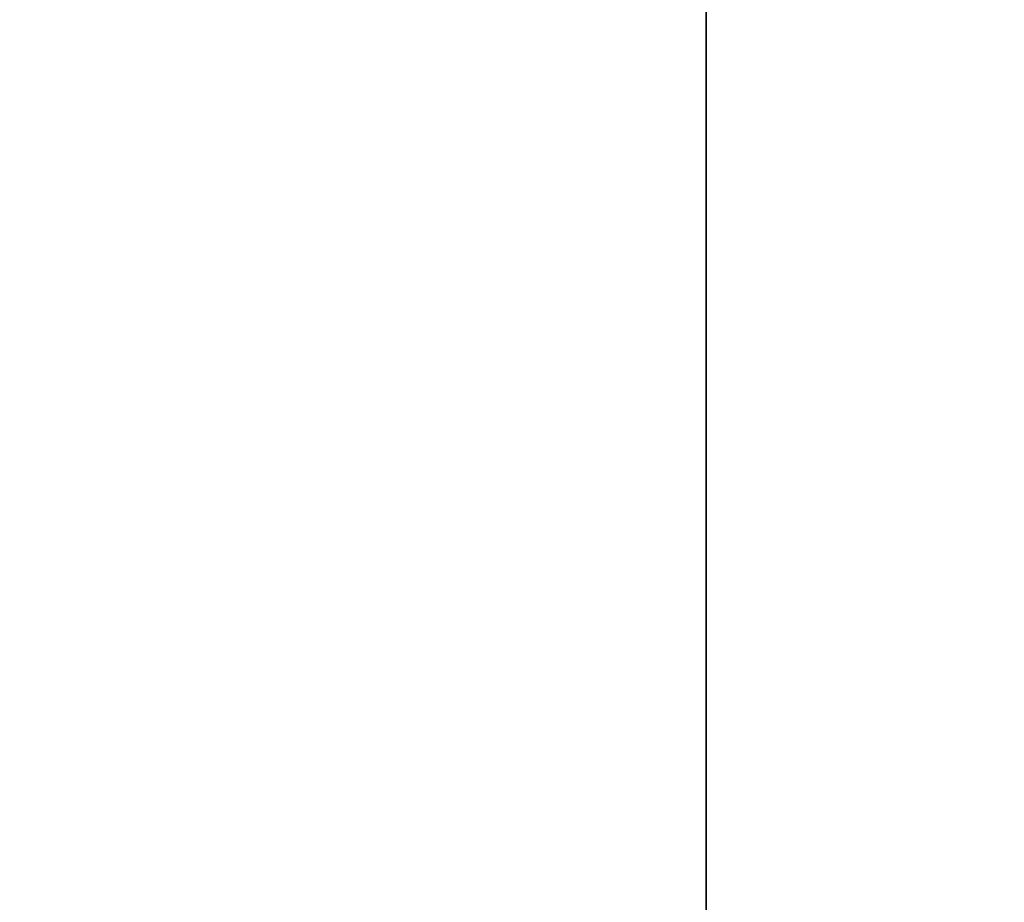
# Model space of a CAD drawing. Header units: millimetres. Extents: x 0 to 800, y -45 to 73.
# Tile 90 of 96: x 62.459 to 62.648, y 27.79 to 27.96. Entities that reach past the tile are written whole.
import ezdxf

# ---------------------------------------------------------------- set-up
doc = ezdxf.new("R2010")
doc.units = ezdxf.units.MM
doc.header["$LTSCALE"] = 65.185185
doc.layers.add('40', color=7, linetype='CONTINUOUS')
doc.layers.add('41', color=7, linetype='CONTINUOUS')

msp = doc.modelspace()

# ---------------------------------------------------------------- linework, layer by layer
at = {"layer": '40', "color": 44, "linetype": 'Continuous', "true_color": 0x8c7500}
for points in [[(62.59091, 54.7, -214.83739), (57.17115, -44.7, -206.07858), (57.17115, 54.7, -206.07858), (62.59091, 54.7, -214.83739)], [(62.59091, -44.7, -214.83739), (57.17115, -44.7, -206.07858), (62.59091, 54.7, -214.83739), (62.59091, -44.7, -214.83739)], [(68.23438, -44.7, -223.45374), (62.59091, -44.7, -214.83739), (68.23438, 54.7, -223.45374), (68.23438, -44.7, -223.45374)], [(68.23438, 54.7, -223.45374), (62.59091, -44.7, -214.83739), (62.59091, 54.7, -214.83739), (68.23438, 54.7, -223.45374)]]:
    msp.add_3dface(points, dxfattribs=at)
at = {"layer": '41', "color": 44, "linetype": 'Continuous', "true_color": 0x8c7500}
for points in [[(62.38872, 54.7, 214.51952), (68.02408, -44.7, 223.14118), (68.02408, 54.7, 223.14118), (62.38872, 54.7, 214.51952)], [(62.38872, -44.7, 214.51952), (68.02408, -44.7, 223.14118), (62.38872, 54.7, 214.51952), (62.38872, -44.7, 214.51952)]]:
    msp.add_3dface(points, dxfattribs=at)

doc.saveas('drawing.dxf')
